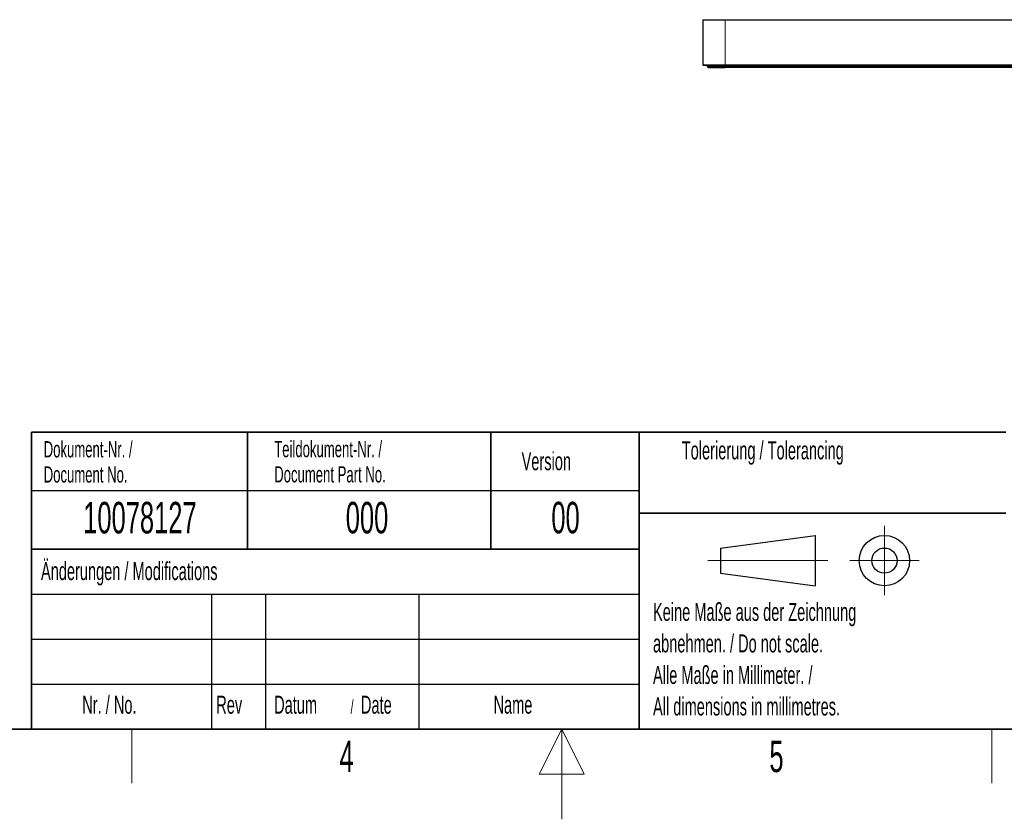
# Model space of a CAD drawing. Header units: millimetres. Extents: x 5 to 418, y 2 to 292.
# Tile 2 of 6: x 157 to 266, y 2 to 91. Entities that reach past the tile are written whole.
import ezdxf

# ---------------------------------------------------------------- set-up
doc = ezdxf.new("R2010")
doc.units = ezdxf.units.MM
doc.layers.add('SLD-0', color=7, linetype='Continuous')
doc.styles.add('SLDTEXTSTYLE0', font='TXT', dxfattribs={"width": 0.605})

msp = doc.modelspace()

# ---------------------------------------------------------------- linework, layer by layer
at = {"color": 7, "linetype": 'Continuous', "lineweight": 25}
for p, q in [((232.6543, 90.7881), (235.1343, 90.7881)), ((232.6543, 90.7881), (232.6543, 85.7881)), ((235.1343, 90.7881), (336.9943, 90.7881)), ((232.6543, 85.7881), (235.1343, 85.7881)), ((232.7543, 85.6881), (232.6543, 85.7881)), ((235.1343, 85.6881), (232.7543, 85.6881)), ((233.1643, 85.6881), (233.1643, 85.5881)), ((233.1643, 85.5881), (233.2643, 85.4881)), ((235.1343, 85.7881), (336.9943, 85.7881)), ((336.9943, 85.6881), (235.1343, 85.6881)), ((336.9643, 85.5881), (235.1643, 85.5881)), ((336.9643, 85.4881), (235.1643, 85.4881))]:
    msp.add_line(p, q, dxfattribs=at)
at = {"color": 7, "linetype": 'Continuous', "lineweight": 18}
for p, q in [((235.1343, 90.7881), (235.1343, 85.7881)), ((235.1343, 85.6881), (235.1343, 85.7881)), ((235.1643, 85.6881), (235.1643, 85.5881)), ((235.1643, 85.4881), (235.1643, 85.5881))]:
    msp.add_line(p, q, dxfattribs=at)
at = {"color": 7, "linetype": 'Continuous', "lineweight": 25}
for points in [[(233.1643, 85.5881), (233.1643, 85.5881), (233.2163, 85.5881), (233.4167, 85.5881), (233.5649, 85.5881), (233.9352, 85.5881), (234.157, 85.5881), (234.6408, 85.5881), (234.9025, 85.5881), (235.1643, 85.5881)], [(233.2643, 85.4881), (233.2643, 85.4881), (233.3137, 85.4881), (233.5041, 85.4881), (233.6449, 85.4881), (233.9966, 85.4881), (234.2074, 85.4881), (234.6669, 85.4881), (234.916, 85.4881), (235.1643, 85.4881)]]:
    msp.add_open_spline(points, degree=3, knots=[0, 0, 0, 0, 0.25, 0.25, 0.5, 0.5, 0.75, 0.75, 1, 1, 1, 1], dxfattribs=at)
at = {"layer": 'SLD-0', "lineweight": 35}
for p, q in [((158.1167, 45), (225.6167, 45)), ((158.1167, 45), (158.1167, 32)), ((182.1167, 45), (182.1167, 32)), ((209.1167, 45), (209.1167, 32)), ((225.6167, 45), (225.6167, 32)), ((225.6167, 45), (266.3305, 45)), ((225.6167, 45), (225.6167, 36)), ((225.6167, 36), (266.3305, 36)), ((225.6167, 36), (225.6167, 12)), ((158.1167, 32), (158.1167, 12)), ((158.1167, 32), (225.6167, 32)), ((225.6167, 32), (225.6167, 12)), ((26, 12), (408, 12)), ((158.1167, 12), (225.6167, 12)), ((225.6167, 12), (266.3305, 12))]:
    msp.add_line(p, q, dxfattribs=at)
at = {"layer": 'SLD-0'}
for p, q in [((158.1167, 38.5), (225.6167, 38.5)), ((158.1167, 27), (225.6167, 27)), ((178.1167, 27), (178.1167, 12)), ((184.1167, 27), (184.1167, 12)), ((201.1167, 27), (201.1167, 12)), ((158.1167, 22), (225.6167, 22)), ((158.1167, 17), (225.6167, 17))]:
    msp.add_line(p, q, dxfattribs=at)
at = {"layer": 'SLD-0', "lineweight": 18}
for p, q in [((252.8396, 34.5746), (252.8396, 26.8746)), ((233.2396, 30.7246), (246.5396, 30.7246)), ((248.9896, 30.7246), (256.6896, 30.7246)), ((169.25, 6), (169.25, 12)), ((217, 12), (214.5, 7)), ((217, 2), (217, 12)), ((219.5, 7), (217, 12)), ((264.75, 6), (264.75, 12)), ((214.5, 7), (219.5, 7))]:
    msp.add_line(p, q, dxfattribs=at)
at = {"layer": 'SLD-0', "lineweight": 25}
for p, q in [((234.6396, 32.1246), (245.1396, 33.5246)), ((245.1396, 33.5246), (245.1396, 27.9246)), ((158.1167, 32), (225.6167, 32)), ((234.6396, 32.1246), (234.6396, 29.3246)), ((234.6396, 29.3246), (245.1396, 27.9246))]:
    msp.add_line(p, q, dxfattribs=at)
for radius in [2.8, 1.4]:
    msp.add_circle((252.8396, 30.7246), radius, dxfattribs=at)

# ---------------------------------------------------------------- texts
at = {"layer": 'SLD-0', "style": 'SLDTEXTSTYLE0'}
for s, insert, char_height, attachment_point in [('Dokument-Nr. /', (159.4707, 43.9891), 1.8, 1), ('Teildokument-Nr. /', (185.0721, 44.0073), 1.8, 1), ('Tolerierung / Tolerancing', (230.3366, 43.9666), 2, 1), ('Version', (212.5452, 42.7601), 2, 1), ('Document No.', (159.4707, 41.1891), 1.8, 1), ('Document Part No.', (185.0721, 41.2073), 1.8, 1), ('10078127', (170.1557, 37.243), 3.5, 2), ('000', (195.3767, 37.243), 3.5, 2), ('00', (217.424, 37.2527), 3.5, 2), ('Änderungen / Modifications', (159.1698, 30.5619), 2, 1), ('Keine Maße aus der Zeichnung', (227.1404, 26.0307), 2, 1), ('abnehmen. / Do not scale.', (227.1404, 22.5307), 2, 1), ('Alle Maße in Millimeter. /', (227.1404, 19.0307), 2, 1), ('Nr. / No.', (163.7532, 15.7244), 2, 1), ('Rev', (178.6351, 15.7244), 2, 1), ('Datum', (185.0629, 15.7244), 2, 1), ('/', (193.5459, 15.2243), 1.5, 1), ('Date', (194.7022, 15.7244), 2, 1), ('Name', (209.4275, 15.729), 2, 1), ('All dimensions in millimetres.', (227.1404, 15.5307), 2, 1), ('4', (193.1027, 10.743), 3.5, 2), ('5', (240.8527, 10.743), 3.5, 2)]:
    msp.add_mtext(s, dxfattribs=dict(at, insert=insert, char_height=char_height, attachment_point=attachment_point))

doc.saveas('drawing.dxf')
